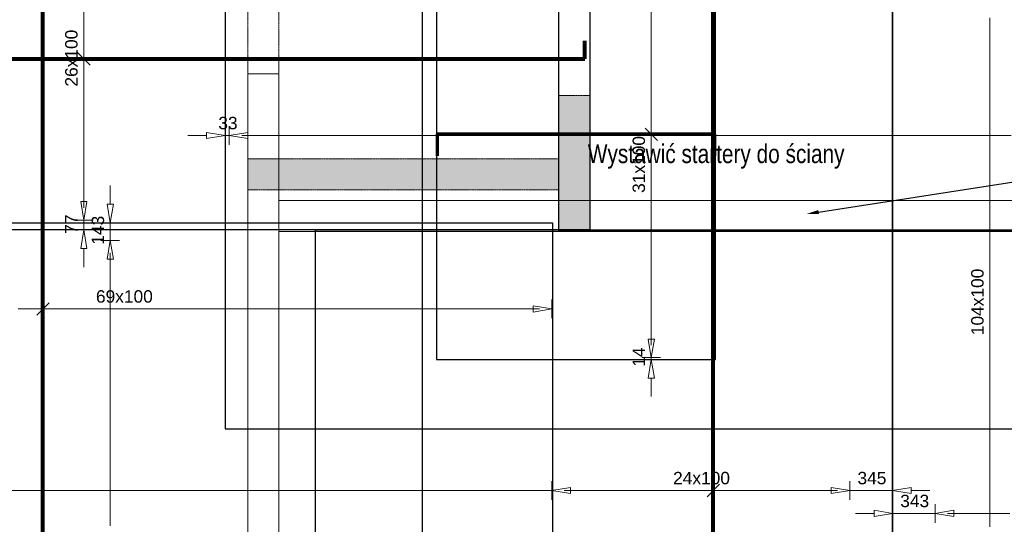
# Model space of a CAD drawing. Extents: x -1474 to 1862805, y -670488 to 75879.
# Tile 8 of 16: x 1807535 to 1815467, y -657216 to -653151. Entities that reach past the tile are written whole.
import ezdxf
from ezdxf import colors
from ezdxf.entities.mleader import LeaderData, LeaderLine
from ezdxf.math import Vec2, Vec3

# ---------------------------------------------------------------- set-up
doc = ezdxf.new("R2010")
doc.units = 0
doc.header["$LTSCALE"] = 10
doc.header["$MEASUREMENT"] = 0
doc.linetypes.add('HIDDEN', pattern=[0.375, 0.25, -0.125])
doc.layers.add('AutoCAD_Structural_Detailing_rozkład powierzchniowy - pręty - dół', color=7, linetype='Continuous')
doc.layers.add('RCAD_opis rozkładu', color=7, linetype='Continuous')
for name, color, linetype, lineweight in [('P-Linia5', 4, 'Continuous', 60), ('P-Przerywana', 13, 'HIDDEN', 9), ('P-Przerywana nadproża', 150, 'HIDDEN', 18), ('P-Szraf - Ściana żelbetowa', 54, 'Continuous', 0), ('P-Ściana żelbetowa', 50, 'Continuous', 30)]:
    doc.layers.add(name, color=color, linetype=linetype, lineweight=lineweight)
doc.layers.add('P-Opis startery', color=7, linetype='Continuous', lineweight=9, true_color=0xd1009d)
doc.layers.add('RCAD_kontur płyty', color=163, linetype='Continuous', plot=False)
doc.styles.add('_Fd Opis', font='arial.ttf', dxfattribs={"width": 0.9})
doc.styles.add('style1', font='arial.ttf')

# ---------------------------------------------------------------- blocks, each defined once
blk = doc.blocks.new('A$C01A67067')
at = {"layer": 'P-Ściana żelbetowa', "color": 222, "lineweight": 20, "true_color": 0xd1009d}
blk.add_lwpolyline([(-8755, -10795.4), (-8755, -3660), (-8505, -3660), (-8505, -10795.4), (-8755, -10795.4)], dxfattribs=at)
blk.add_lwpolyline([(-8505, -4680), (-1376.5, -4680), (-1376.5, -4930), (-8505, -4930)], close=True, dxfattribs=at)

msp = doc.modelspace()

# ---------------------------------------------------------------- hatches: boundary and pattern name
at = {"layer": 'P-Szraf - Ściana żelbetowa'}
h = msp.add_hatch(dxfattribs=at)
h.set_pattern_fill('ANSI33', color=256, scale=20)
h.set_pattern_definition([(45, (1632465.82, -405533.8), (-89.80256, 89.80256), []), (45, (1632555.62, -405533.8), (-89.80256, 89.80256), [63.5, -31.75])])
h.paths.add_polyline_path([(1819336.33143, -660971.89345), (1816971.3684, -660971.89345), (1816971.3684, -660721.89345), (1819336.33143, -660721.89345)])
h.paths.add_polyline_path([(1824106.40459, -660971.89345), (1824106.40459, -660721.89345), (1820536.33143, -660721.89345), (1820536.33143, -660971.89345)])
h.paths.add_polyline_path([(1803931.81769, -648351.99657), (1803927.74597, -660721.89345), (1803677.746, -660721.81116), (1803681.81771, -648351.91428)])
h.paths.add_polyline_path([(1806110.10936, -660721.89345), (1803677.66368, -660721.89345), (1803677.66368, -660971.89345), (1806110.10936, -660971.89345)])
h.paths.add_polyline_path([(1811877.64923, -660721.89345), (1814771.3684, -660721.89345), (1814771.3684, -660971.89345), (1811877.64923, -660971.89345)])
h.paths.add_polyline_path([(1808310.10936, -660721.89345), (1808310.10936, -660971.89345), (1809677.64923, -660971.89345), (1809677.64923, -660721.89345)])
h.paths.add_polyline_path([(1812127.62745, -660721.89345), (1812127.6505, -659643.38436), (1811877.64923, -659643.38435), (1811877.64923, -660721.89345)])
h.paths.add_polyline_path([(1809922.62745, -646626.89479), (1803677.66384, -646626.89479), (1803677.66384, -646876.89901), (1809922.62745, -646876.89901)])
h.paths.add_polyline_path([(1804780.57719, -652121.91912), (1804780.57719, -652372.00205), (1803930.49448, -652371.91879), (1803930.57677, -652121.91879), (1804680.4953, -652122.00172)])
h.paths.add_polyline_path([(1809622.62745, -649561.89479), (1809622.62745, -650894.37002), (1809372.62745, -650894.37002), (1809372.62745, -649811.89479), (1803931.33715, -649811.89479), (1803931.41944, -649561.89479)])
h.paths.add_polyline_path([(1809372.61275, -654271.91685), (1809372.62745, -654521.91879), (1811877.6505, -654521.93624), (1811877.65059, -654843.38435), (1812127.6505, -654843.38436), (1812127.6505, -653762.6908), (1811877.6505, -653762.6908), (1811877.64606, -654271.93624)])
h.paths.add_polyline_path([(1818127.67313, -646626.89479), (1818476.41676, -646626.89482), (1818476.41676, -646876.89479), (1818127.6505, -646876.89479)])
edge = h.paths.add_edge_path()
edge.add_line((1805700.4953, -652122.00172), (1809372.62745, -652121.91879))
edge.add_line((1809372.62745, -652121.91879), (1809372.62745, -652371.92407))
edge.add_line((1809372.62745, -652371.92407), (1805800.5768, -652372.00172))
edge.add_line((1805800.5768, -652372.00172), (1805800.5768, -652121.91879))

# ---------------------------------------------------------------- linework, layer by layer
at = {"layer": 'AutoCAD_Structural_Detailing_rozkład powierzchniowy - pręty - dół', "color": 0, "lineweight": 80}
for p, q in [((1807722.65716, -660930.89345), (1807722.65716, -650642.34929)), ((1813122.65716, -660930.89345), (1813122.65716, -651567.95018)), ((1812086.6505, -653466.15037), (1812086.6505, -653321.15037)), ((1803663.62745, -653466.15037), (1812086.6505, -653466.15037))]:
    msp.add_line(p, q, dxfattribs=at)
at = {"layer": 'AutoCAD_Structural_Detailing_rozkład powierzchniowy - pręty - dół', "color": 0, "lineweight": 70}
for p, q in [((1813135.87088, -654073.45048), (1810897.87088, -654073.45048)), ((1810897.87088, -654073.45048), (1810897.87088, -654247.45048)), ((1813135.87088, -654247.45048), (1813135.87088, -654073.45048))]:
    msp.add_line(p, q, dxfattribs=at)
at = {"layer": 'P-Przerywana'}
msp.add_lwpolyline([(1809372.61275, -654271.91685), (1809372.62745, -654521.91879), (1811877.6505, -654521.93624), (1811877.65059, -654843.38435), (1812127.6505, -654843.38436), (1812127.6505, -653762.6908), (1811877.6505, -653762.6908), (1811877.64606, -654271.93624), (1809372.61275, -654271.91685)], close=True, dxfattribs=at)
msp.add_lwpolyline([(1812127.6505, -653762.6908), (1811877.6505, -653762.6908)], dxfattribs=at)
at = {"layer": 'P-Przerywana nadproża'}
for points in [[(1811877.6505, -651862.6908), (1812127.6505, -651862.6908), (1812127.6505, -653762.6908), (1811877.6505, -653762.6908)], [(1809372.62745, -652371.92407), (1809622.62745, -652371.92407), (1809622.62745, -654271.91879), (1809372.62745, -654271.91879)]]:
    msp.add_lwpolyline(points, close=True, dxfattribs=at)
at = {"layer": 'RCAD_kontur płyty', "color": 0}
for p, q in [((1814567.65049, -660971.89345), (1814567.65049, -649676.89479)), ((1810777.64923, -649899.25429), (1810777.64923, -660971.88616)), ((1811877.6505, -654856.52051), (1811877.6505, -651460.42253)), ((1814567.65049, -661081.89479), (1814567.65049, -651526.95018)), ((1814567.65049, -651526.95018), (1814567.65049, -660971.89345)), ((1812127.6505, -652088.91637), (1812127.6505, -654843.38436)), ((1803677.6505, -654786.49651), (1811827.99827, -654786.49651)), ((1811827.99827, -654786.49651), (1811827.99827, -660971.89345)), ((1812127.6505, -654843.38436), (1803622.62745, -654843.38436)), ((1809919.37132, -660972.06215), (1809919.37132, -654843.38436)), ((1809919.37132, -654843.38436), (1821602.62745, -654843.38436)), ((1821602.62687, -654856.52051), (1811877.6505, -654856.52051))]:
    msp.add_line(p, q, dxfattribs=at)
at = {"layer": 'RCAD_kontur płyty'}
for p, q in [((1809190.33397, -651622.09673), (1809190.33397, -656446.30739)), ((1810891.87088, -652759.03054), (1810891.87088, -655887.87041)), ((1813141.87088, -655887.87041), (1813141.87088, -652759.03054)), ((1810891.87088, -655887.87041), (1813141.87088, -655887.87041)), ((1809190.33397, -656446.30739), (1829356.62891, -656446.30739))]:
    msp.add_line(p, q, dxfattribs=at)
at = {"layer": 'RCAD_opis rozkładu', "color": 8, "lineweight": 0}
for p, q in [((1808051.69906, -653166.15037), (1808051.69906, -653066.15037)), ((1812623.02299, -653173.45048), (1812623.02299, -653073.45048)), ((1808051.69906, -653266.15037), (1808051.69906, -653166.15037)), ((1812623.02299, -653273.45048), (1812623.02299, -653173.45048)), ((1815350.65542, -653235.57023), (1815350.65542, -653135.57023)), ((1808051.69906, -653366.15037), (1808051.69906, -653266.15037)), ((1812623.02299, -653373.45048), (1812623.02299, -653273.45048)), ((1815350.65542, -653335.57023), (1815350.65542, -653235.57023)), ((1808051.69906, -653466.15037), (1808051.69906, -653366.15037)), ((1815350.65542, -653435.57023), (1815350.65542, -653335.57023)), ((1808101.69906, -653516.15037), (1808001.69906, -653416.15037)), ((1812623.02299, -653473.45048), (1812623.02299, -653373.45048)), ((1815350.65542, -653535.57023), (1815350.65542, -653435.57023)), ((1808001.69906, -653466.15037), (1808101.69906, -653466.15037)), ((1808051.69906, -653516.15037), (1808051.69906, -653466.15037)), ((1808051.69906, -653516.15037), (1808051.69906, -653566.15037)), ((1812623.02299, -653573.45048), (1812623.02299, -653473.45048)), ((1808051.69906, -653566.15037), (1808051.69906, -653666.15037)), ((1812623.02299, -653673.45048), (1812623.02299, -653573.45048)), ((1815350.65542, -653635.57023), (1815350.65542, -653535.57023)), ((1808051.69906, -653666.15037), (1808051.69906, -653766.15037)), ((1812623.02299, -653773.45048), (1812623.02299, -653673.45048)), ((1815350.65542, -653735.57023), (1815350.65542, -653635.57023)), ((1815350.65542, -653835.57023), (1815350.65542, -653735.57023)), ((1808051.69906, -653766.15037), (1808051.69906, -653866.15037)), ((1812623.02299, -653873.45048), (1812623.02299, -653773.45048)), ((1815350.65542, -653935.57023), (1815350.65542, -653835.57023)), ((1808051.69906, -653866.15037), (1808051.69906, -653966.15037)), ((1812623.02299, -653973.45048), (1812623.02299, -653873.45048)), ((1808051.69906, -653966.15037), (1808051.69906, -654066.15037)), ((1812623.02299, -654073.45048), (1812623.02299, -653973.45048)), ((1815350.65542, -654035.57023), (1815350.65542, -653935.57023)), ((1808051.69906, -654066.15037), (1808051.69906, -654166.15037)), ((1809040.33397, -654058.98266), (1809190.33397, -654083.98266)), ((1809040.33397, -654058.98266), (1809040.33397, -654108.98266)), ((1809190.33397, -654008.98266), (1809190.33397, -654158.98266)), ((1809223.48144, -654008.98266), (1809223.48144, -654158.98266)), ((1809223.48144, -654083.98266), (1809373.48144, -654058.98266)), ((1809373.48144, -654108.98266), (1809373.48144, -654058.98266)), ((1812673.02299, -654123.45048), (1812573.02299, -654023.45048)), ((1812573.02299, -654073.45048), (1812673.02299, -654073.45048)), ((1812623.02299, -654173.45048), (1812623.02299, -654073.45048)), ((1815350.65542, -654135.57023), (1815350.65542, -654035.57023)), ((1808890.33397, -654083.98266), (1809040.33397, -654083.98266)), ((1809190.33397, -654083.98266), (1809040.33397, -654108.98266)), ((1809223.48144, -654083.98266), (1809190.33397, -654083.98266)), ((1809373.48144, -654108.98266), (1809223.48144, -654083.98266)), ((1809423.48144, -654083.98266), (1809323.48144, -654083.98266)), ((1809323.48144, -654083.98266), (1809373.48144, -654083.98266)), ((1809523.48144, -654083.98266), (1809423.48144, -654083.98266)), ((1809623.48144, -654083.98266), (1809523.48144, -654083.98266)), ((1809723.48144, -654083.98266), (1809623.48144, -654083.98266)), ((1809823.48144, -654083.98266), (1809723.48144, -654083.98266)), ((1809923.48144, -654083.98266), (1809823.48144, -654083.98266)), ((1810023.48144, -654083.98266), (1809923.48144, -654083.98266)), ((1810123.48144, -654083.98266), (1810023.48144, -654083.98266)), ((1810223.48144, -654083.98266), (1810123.48144, -654083.98266)), ((1810323.48144, -654083.98266), (1810223.48144, -654083.98266)), ((1810423.48144, -654083.98266), (1810323.48144, -654083.98266)), ((1810523.48144, -654083.98266), (1810423.48144, -654083.98266)), ((1810623.48144, -654083.98266), (1810523.48144, -654083.98266)), ((1810723.48144, -654083.98266), (1810623.48144, -654083.98266)), ((1810823.48144, -654083.98266), (1810723.48144, -654083.98266)), ((1810923.48144, -654083.98266), (1810823.48144, -654083.98266)), ((1811023.48144, -654083.98266), (1810923.48144, -654083.98266)), ((1811123.48144, -654083.98266), (1811023.48144, -654083.98266)), ((1811223.48144, -654083.98266), (1811123.48144, -654083.98266)), ((1811323.48144, -654083.98266), (1811223.48144, -654083.98266)), ((1811423.48144, -654083.98266), (1811323.48144, -654083.98266)), ((1811523.48144, -654083.98266), (1811423.48144, -654083.98266)), ((1811623.48144, -654083.98266), (1811523.48144, -654083.98266)), ((1811723.48144, -654083.98266), (1811623.48144, -654083.98266)), ((1811823.48144, -654083.98266), (1811723.48144, -654083.98266)), ((1811923.48144, -654083.98266), (1811823.48144, -654083.98266)), ((1812023.48144, -654083.98266), (1811923.48144, -654083.98266)), ((1812123.48144, -654083.98266), (1812023.48144, -654083.98266)), ((1812223.48144, -654083.98266), (1812123.48144, -654083.98266)), ((1812323.48144, -654083.98266), (1812223.48144, -654083.98266)), ((1812423.48144, -654083.98266), (1812323.48144, -654083.98266)), ((1812523.48144, -654083.98266), (1812423.48144, -654083.98266)), ((1812623.48144, -654083.98266), (1812523.48144, -654083.98266)), ((1812723.48144, -654083.98266), (1812623.48144, -654083.98266)), ((1812823.48144, -654083.98266), (1812723.48144, -654083.98266)), ((1812923.48144, -654083.98266), (1812823.48144, -654083.98266)), ((1813023.48144, -654083.98266), (1812923.48144, -654083.98266)), ((1813123.48144, -654083.98266), (1813023.48144, -654083.98266)), ((1813223.48144, -654083.98266), (1813123.48144, -654083.98266)), ((1813323.48144, -654083.98266), (1813223.48144, -654083.98266)), ((1813423.48144, -654083.98266), (1813323.48144, -654083.98266)), ((1813523.48144, -654083.98266), (1813423.48144, -654083.98266)), ((1813623.48144, -654083.98266), (1813523.48144, -654083.98266)), ((1813723.48144, -654083.98266), (1813623.48144, -654083.98266)), ((1813823.48144, -654083.98266), (1813723.48144, -654083.98266)), ((1813923.48144, -654083.98266), (1813823.48144, -654083.98266)), ((1814023.48144, -654083.98266), (1813923.48144, -654083.98266)), ((1814123.48144, -654083.98266), (1814023.48144, -654083.98266)), ((1814223.48144, -654083.98266), (1814123.48144, -654083.98266)), ((1814323.48144, -654083.98266), (1814223.48144, -654083.98266)), ((1814423.48144, -654083.98266), (1814323.48144, -654083.98266)), ((1814523.48144, -654083.98266), (1814423.48144, -654083.98266)), ((1814623.48144, -654083.98266), (1814523.48144, -654083.98266)), ((1814723.48144, -654083.98266), (1814623.48144, -654083.98266)), ((1814823.48144, -654083.98266), (1814723.48144, -654083.98266)), ((1814923.48144, -654083.98266), (1814823.48144, -654083.98266)), ((1815023.48144, -654083.98266), (1814923.48144, -654083.98266)), ((1815123.48144, -654083.98266), (1815023.48144, -654083.98266)), ((1815223.48144, -654083.98266), (1815123.48144, -654083.98266)), ((1815323.48144, -654083.98266), (1815223.48144, -654083.98266)), ((1815423.48144, -654083.98266), (1815323.48144, -654083.98266)), ((1815350.65542, -654235.57023), (1815350.65542, -654135.57023)), ((1815523.48144, -654083.98266), (1815423.48144, -654083.98266)), ((1808051.69906, -654166.15037), (1808051.69906, -654266.15037)), ((1812623.02299, -654273.45048), (1812623.02299, -654173.45048)), ((1815350.65542, -654335.57023), (1815350.65542, -654235.57023)), ((1808051.69906, -654266.15037), (1808051.69906, -654366.15037)), ((1812623.02299, -654323.45048), (1812623.02299, -654273.45048)), ((1808051.69906, -654366.15037), (1808051.69906, -654466.15037)), ((1812623.02299, -654323.45048), (1812623.02299, -654373.45048)), ((1812623.02299, -654373.45048), (1812623.02299, -654473.45048)), ((1815350.65542, -654435.57023), (1815350.65542, -654335.57023)), ((1808051.69906, -654466.15037), (1808051.69906, -654566.15037)), ((1812623.02299, -654473.45048), (1812623.02299, -654573.45048)), ((1815350.65542, -654535.57023), (1815350.65542, -654435.57023)), ((1808265.05357, -654486.49651), (1808265.05357, -654636.49651)), ((1815350.65542, -654635.57023), (1815350.65542, -654535.57023)), ((1808051.69906, -654766.15037), (1808026.69906, -654616.15037)), ((1808076.69906, -654616.15037), (1808026.69906, -654616.15037)), ((1808051.69906, -654566.15037), (1808051.69906, -654666.15037)), ((1808076.69906, -654616.15037), (1808051.69906, -654766.15037)), ((1808051.69906, -654666.15037), (1808051.69906, -654616.15037)), ((1812623.02299, -654573.45048), (1812623.02299, -654673.45048)), ((1808265.05357, -654786.49651), (1808240.05357, -654636.49651)), ((1808290.05357, -654636.49651), (1808240.05357, -654636.49651)), ((1808290.05357, -654636.49651), (1808265.05357, -654786.49651)), ((1812623.02299, -654673.45048), (1812623.02299, -654773.45048)), ((1815350.65542, -654735.57023), (1815350.65542, -654635.57023)), ((1807976.69906, -654766.15037), (1808126.69906, -654766.15037)), ((1808051.69906, -654766.15037), (1808051.69906, -654843.38436)), ((1808190.05357, -654786.49651), (1808340.05357, -654786.49651)), ((1808265.05357, -654929.19498), (1808265.05357, -654786.49651)), ((1812623.02299, -654773.45048), (1812623.02299, -654873.45048)), ((1815350.65542, -654835.57023), (1815350.65542, -654735.57023)), ((1807976.69906, -654843.38436), (1808126.69906, -654843.38436)), ((1808026.69906, -654993.38436), (1808051.69906, -654843.38436)), ((1808051.69906, -654843.38436), (1808076.69906, -654993.38436)), ((1812623.02299, -654873.45048), (1812623.02299, -654973.45048)), ((1815350.65542, -654935.57023), (1815350.65542, -654835.57023)), ((1808190.05357, -654929.19498), (1808340.05357, -654929.19498)), ((1808240.05357, -655079.19498), (1808265.05357, -654929.19498)), ((1808265.05357, -654929.19498), (1808290.05357, -655079.19498)), ((1815350.65542, -655035.57023), (1815350.65542, -654935.57023)), ((1808026.69906, -654993.38436), (1808076.69906, -654993.38436)), ((1808051.69906, -655143.38436), (1808051.69906, -654993.38436)), ((1808265.05357, -655029.19498), (1808265.05357, -655079.19498)), ((1808265.05357, -655129.19498), (1808265.05357, -655029.19498)), ((1812623.02299, -654973.45048), (1812623.02299, -655073.45048)), ((1808240.05357, -655079.19498), (1808290.05357, -655079.19498)), ((1812623.02299, -655073.45048), (1812623.02299, -655173.45048)), ((1815350.65542, -655135.57023), (1815350.65542, -655035.57023)), ((1808265.05357, -655229.19498), (1808265.05357, -655129.19498)), ((1812623.02299, -655173.45048), (1812623.02299, -655273.45048)), ((1815350.65542, -655235.57023), (1815350.65542, -655135.57023)), ((1808265.05357, -655329.19498), (1808265.05357, -655229.19498)), ((1815350.65542, -655335.57023), (1815350.65542, -655235.57023)), ((1808265.05357, -655429.19498), (1808265.05357, -655329.19498)), ((1812623.02299, -655273.45048), (1812623.02299, -655373.45048)), ((1815350.65542, -655435.57023), (1815350.65542, -655335.57023)), ((1811822.65716, -655555.90424), (1811822.65716, -655405.90424)), ((1812623.02299, -655373.45048), (1812623.02299, -655473.45048)), ((1807622.65716, -655480.90424), (1807522.65716, -655480.90424)), ((1807722.65716, -655480.90424), (1807622.65716, -655480.90424)), ((1807772.65716, -655430.90424), (1807672.65716, -655530.90424)), ((1807722.65716, -655530.90424), (1807722.65716, -655430.90424)), ((1807822.65716, -655480.90424), (1807722.65716, -655480.90424)), ((1807922.65716, -655480.90424), (1807822.65716, -655480.90424)), ((1808022.65716, -655480.90424), (1807922.65716, -655480.90424)), ((1808122.65716, -655480.90424), (1808022.65716, -655480.90424)), ((1808222.65716, -655480.90424), (1808122.65716, -655480.90424)), ((1808322.65716, -655480.90424), (1808222.65716, -655480.90424)), ((1808265.05357, -655529.19498), (1808265.05357, -655429.19498)), ((1808372.65716, -655480.90424), (1808322.65716, -655480.90424)), ((1808372.65716, -655480.90424), (1808422.65716, -655480.90424)), ((1808422.65716, -655480.90424), (1808522.65716, -655480.90424)), ((1808522.65716, -655480.90424), (1808622.65716, -655480.90424)), ((1808622.65716, -655480.90424), (1808722.65716, -655480.90424)), ((1808722.65716, -655480.90424), (1808822.65716, -655480.90424)), ((1808822.65716, -655480.90424), (1808922.65716, -655480.90424)), ((1808922.65716, -655480.90424), (1809022.65716, -655480.90424)), ((1809022.65716, -655480.90424), (1809122.65716, -655480.90424)), ((1809122.65716, -655480.90424), (1809222.65716, -655480.90424)), ((1809222.65716, -655480.90424), (1809322.65716, -655480.90424)), ((1809322.65716, -655480.90424), (1809422.65716, -655480.90424)), ((1809422.65716, -655480.90424), (1809522.65716, -655480.90424)), ((1809522.65716, -655480.90424), (1809622.65716, -655480.90424)), ((1809622.65716, -655480.90424), (1809722.65716, -655480.90424)), ((1809722.65716, -655480.90424), (1809822.65716, -655480.90424)), ((1809822.65716, -655480.90424), (1809922.65716, -655480.90424)), ((1809922.65716, -655480.90424), (1810022.65716, -655480.90424)), ((1810022.65716, -655480.90424), (1810122.65716, -655480.90424)), ((1810122.65716, -655480.90424), (1810222.65716, -655480.90424)), ((1810222.65716, -655480.90424), (1810322.65716, -655480.90424)), ((1810322.65716, -655480.90424), (1810422.65716, -655480.90424)), ((1810422.65716, -655480.90424), (1810522.65716, -655480.90424)), ((1810522.65716, -655480.90424), (1810622.65716, -655480.90424)), ((1810622.65716, -655480.90424), (1810722.65716, -655480.90424)), ((1810722.65716, -655480.90424), (1810822.65716, -655480.90424)), ((1810822.65716, -655480.90424), (1810922.65716, -655480.90424)), ((1810922.65716, -655480.90424), (1811022.65716, -655480.90424)), ((1811022.65716, -655480.90424), (1811122.65716, -655480.90424)), ((1811122.65716, -655480.90424), (1811222.65716, -655480.90424)), ((1811222.65716, -655480.90424), (1811322.65716, -655480.90424)), ((1811322.65716, -655480.90424), (1811422.65716, -655480.90424)), ((1811422.65716, -655480.90424), (1811522.65716, -655480.90424)), ((1811522.65716, -655480.90424), (1811622.65716, -655480.90424)), ((1811622.65716, -655480.90424), (1811722.65716, -655480.90424)), ((1811672.65716, -655455.90424), (1811822.65716, -655480.90424)), ((1811672.65716, -655455.90424), (1811672.65716, -655505.90424)), ((1811822.65716, -655480.90424), (1811672.65716, -655505.90424)), ((1811722.65716, -655480.90424), (1811672.65716, -655480.90424)), ((1812623.02299, -655473.45048), (1812623.02299, -655573.45048)), ((1815350.65542, -655485.57023), (1815350.65542, -655435.57023)), ((1815350.65542, -655485.57023), (1815350.65542, -655535.57023)), ((1808265.05357, -655629.19498), (1808265.05357, -655529.19498)), ((1812623.02299, -655573.45048), (1812623.02299, -655673.45048)), ((1815350.65542, -655535.57023), (1815350.65542, -655635.57023)), ((1808265.05357, -655729.19498), (1808265.05357, -655629.19498)), ((1815350.65542, -655635.57023), (1815350.65542, -655735.57023)), ((1808265.05357, -655829.19498), (1808265.05357, -655729.19498)), ((1812623.02299, -655873.45048), (1812598.02299, -655723.45048)), ((1812648.02299, -655723.45048), (1812598.02299, -655723.45048)), ((1812623.02299, -655673.45048), (1812623.02299, -655773.45048)), ((1812648.02299, -655723.45048), (1812623.02299, -655873.45048)), ((1812623.02299, -655773.45048), (1812623.02299, -655723.45048)), ((1815350.65542, -655735.57023), (1815350.65542, -655835.57023)), ((1808265.05357, -655929.19498), (1808265.05357, -655829.19498)), ((1812548.02299, -655873.45048), (1812698.02299, -655873.45048)), ((1812698.02299, -655887.87041), (1812548.02299, -655887.87041)), ((1812598.02299, -656037.87041), (1812623.02299, -655887.87041)), ((1812623.02299, -655873.45048), (1812623.02299, -655887.87041)), ((1812623.02299, -655887.87041), (1812648.02299, -656037.87041)), ((1815350.65542, -655835.57023), (1815350.65542, -655935.57023)), ((1808265.05357, -656029.19498), (1808265.05357, -655929.19498)), ((1815350.65542, -655935.57023), (1815350.65542, -656035.57023)), ((1808265.05357, -656129.19498), (1808265.05357, -656029.19498)), ((1812598.02299, -656037.87041), (1812648.02299, -656037.87041)), ((1812623.02299, -656187.87041), (1812623.02299, -656037.87041)), ((1815350.65542, -656035.57023), (1815350.65542, -656135.57023)), ((1808265.05357, -656229.19498), (1808265.05357, -656129.19498)), ((1815350.65542, -656135.57023), (1815350.65542, -656235.57023)), ((1808265.05357, -656329.19498), (1808265.05357, -656229.19498)), ((1815350.65542, -656235.57023), (1815350.65542, -656335.57023)), ((1808265.05357, -656429.19498), (1808265.05357, -656329.19498)), ((1815350.65542, -656335.57023), (1815350.65542, -656435.57023)), ((1808265.05357, -656529.19498), (1808265.05357, -656429.19498)), ((1815350.65542, -656435.57023), (1815350.65542, -656535.57023)), ((1808265.05357, -656629.19498), (1808265.05357, -656529.19498)), ((1815350.65542, -656535.57023), (1815350.65542, -656635.57023)), ((1808265.05357, -656729.19498), (1808265.05357, -656629.19498)), ((1815350.65542, -656635.57023), (1815350.65542, -656735.57023)), ((1808265.05357, -656829.19498), (1808265.05357, -656729.19498)), ((1815350.65542, -656735.57023), (1815350.65542, -656835.57023)), ((1808265.05357, -656929.19498), (1808265.05357, -656829.19498)), ((1815350.65542, -656835.57023), (1815350.65542, -656935.57023)), ((1808265.05357, -657029.19498), (1808265.05357, -656929.19498)), ((1811822.65716, -656869.08824), (1811822.65716, -657019.08824)), ((1811822.65716, -656944.08824), (1811972.65716, -656919.08824)), ((1811972.65716, -656969.08824), (1811972.65716, -656919.08824)), ((1813072.65716, -656994.08824), (1813172.65716, -656894.08824)), ((1813122.65716, -656894.08824), (1813122.65716, -656994.08824)), ((1814072.65716, -656919.08824), (1814222.65716, -656944.08824)), ((1814072.65716, -656919.08824), (1814072.65716, -656969.08824)), ((1814222.65716, -656869.08824), (1814222.65716, -657019.08824)), ((1814567.65049, -656869.08824), (1814567.65049, -657019.08824)), ((1814567.65049, -656944.08824), (1814717.65049, -656919.08824)), ((1814717.65049, -656969.08824), (1814717.65049, -656919.08824)), ((1815350.65542, -656935.57023), (1815350.65542, -657035.57023)), ((1801312.30398, -656944.08824), (1811822.65716, -656944.08824)), ((1811972.65716, -656969.08824), (1811822.65716, -656944.08824)), ((1812022.65716, -656944.08824), (1811922.65716, -656944.08824)), ((1811922.65716, -656944.08824), (1811972.65716, -656944.08824)), ((1812122.65716, -656944.08824), (1812022.65716, -656944.08824)), ((1812222.65716, -656944.08824), (1812122.65716, -656944.08824)), ((1812322.65716, -656944.08824), (1812222.65716, -656944.08824)), ((1812422.65716, -656944.08824), (1812322.65716, -656944.08824)), ((1812522.65716, -656944.08824), (1812422.65716, -656944.08824)), ((1812622.65716, -656944.08824), (1812522.65716, -656944.08824)), ((1812722.65716, -656944.08824), (1812622.65716, -656944.08824)), ((1812822.65716, -656944.08824), (1812722.65716, -656944.08824)), ((1812922.65716, -656944.08824), (1812822.65716, -656944.08824)), ((1812972.65716, -656944.08824), (1812922.65716, -656944.08824)), ((1812972.65716, -656944.08824), (1813022.65716, -656944.08824)), ((1813022.65716, -656944.08824), (1813122.65716, -656944.08824)), ((1813122.65716, -656944.08824), (1813222.65716, -656944.08824)), ((1813222.65716, -656944.08824), (1813322.65716, -656944.08824)), ((1813322.65716, -656944.08824), (1813422.65716, -656944.08824)), ((1813422.65716, -656944.08824), (1813522.65716, -656944.08824)), ((1813522.65716, -656944.08824), (1813622.65716, -656944.08824)), ((1813622.65716, -656944.08824), (1813722.65716, -656944.08824)), ((1813722.65716, -656944.08824), (1813822.65716, -656944.08824)), ((1813822.65716, -656944.08824), (1813922.65716, -656944.08824)), ((1813922.65716, -656944.08824), (1814022.65716, -656944.08824)), ((1814022.65716, -656944.08824), (1814122.65716, -656944.08824)), ((1814222.65716, -656944.08824), (1814072.65716, -656969.08824)), ((1814122.65716, -656944.08824), (1814072.65716, -656944.08824)), ((1814222.65716, -656944.08824), (1814567.65049, -656944.08824)), ((1814717.65049, -656969.08824), (1814567.65049, -656944.08824)), ((1814867.65049, -656944.08824), (1814717.65049, -656944.08824)), ((1808265.05357, -657129.19498), (1808265.05357, -657029.19498)), ((1814567.65049, -657053.37773), (1814567.65049, -657203.37773)), ((1814910.7502, -657053.37773), (1814910.7502, -657203.37773)), ((1815350.65542, -657035.57023), (1815350.65542, -657135.57023)), ((1808265.05357, -657229.19498), (1808265.05357, -657129.19498)), ((1814267.65049, -657128.37773), (1814417.65049, -657128.37773)), ((1814417.65049, -657103.37773), (1814567.65049, -657128.37773)), ((1814417.65049, -657103.37773), (1814417.65049, -657153.37773)), ((1814567.65049, -657128.37773), (1814417.65049, -657153.37773)), ((1814910.7502, -657128.37773), (1814567.65049, -657128.37773)), ((1814910.7502, -657128.37773), (1815060.7502, -657103.37773)), ((1815060.7502, -657153.37773), (1814910.7502, -657128.37773)), ((1815110.7502, -657128.37773), (1815010.7502, -657128.37773)), ((1815010.7502, -657128.37773), (1815060.7502, -657128.37773)), ((1815060.7502, -657153.37773), (1815060.7502, -657103.37773)), ((1815210.7502, -657128.37773), (1815110.7502, -657128.37773)), ((1815310.7502, -657128.37773), (1815210.7502, -657128.37773)), ((1815410.7502, -657128.37773), (1815310.7502, -657128.37773)), ((1815350.65542, -657135.57023), (1815350.65542, -657235.57023)), ((1815510.7502, -657128.37773), (1815410.7502, -657128.37773))]:
    msp.add_line(p, q, dxfattribs=at)

# ---------------------------------------------------------------- block references
at = {"layer": 'P-Linia5'}
msp.add_blockref('A$C01A67067', (1818127.67354, -649926.49651), dxfattribs=at)

# ---------------------------------------------------------------- texts
at = {"layer": 'P-Opis startery', "color": 3, "insert": (1814179.89242, -654253.74443), "char_height": 150, "attachment_point": 6, "rotation": 0.000001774, "style": '_Fd Opis'}
msp.add_mtext('{\\W0.8;\\C256;Wystawić startery do ściany}', dxfattribs=at)
at = {"layer": 'RCAD_opis rozkładu', "color": 2, "char_height": 100, "attachment_point": 7, "rotation": 90, "style": 'style1'}
for s, insert in [('26x100', (1808002.75635, -653689.92253)), ('31x100', (1812574.1144, -654546.33588)), ('77', (1808001.05103, -654875.98155)), ('143', (1808216.14497, -654963.60973)), ('104x100', (1815301.71272, -655692.63025)), ('14', (1812573.22763, -655947.37259))]:
    msp.add_mtext(s, dxfattribs=dict(at, insert=insert))
at = {"layer": 'RCAD_opis rozkładu', "color": 2, "char_height": 100, "attachment_point": 7, "style": 'style1'}
for s, insert in [('33', (1809135.31835, -654035.07407)), ('69x100', (1808149.4648, -655431.96154)), ('24x100', (1812798.88499, -656895.14554)), ('345', (1814284.34209, -656895.17965)), ('343', (1814628.76378, -657079.46914))]:
    msp.add_mtext(s, dxfattribs=dict(at, insert=insert))

# ---------------------------------------------------------------- leaders
at = {"layer": 'P-Opis startery', "lineweight": 9}
ml = msp.add_multileader_mtext('Standard', dxfattribs=at)
ml.set_content('         ', color=256)
ml.set_leader_properties()
ml.build(insert=Vec2(0, 0))
ml.multileader.update_dxf_attribs({"arrow_head_size": 96})
ctx = ml.context
ctx.base_point, ctx.char_height, ctx.arrow_head_size, ctx.landing_gap_size, ctx.plane_origin = Vec3(1816005.17342, -654382.57097), 3.2, 96, 1.6, Vec3(1815020.07527, -656119.77805)
notes = []
notes.append((ctx, [(0, (1, 1, 0), (1816027.55159, -654382.57097), (-1, 0), 8, [(0, [(1813876.72589, -654715.21116)], 0, []), (1, [(1818270.55286, -654606.52051)], 0, [])])]))
ctx.mtext.insert, ctx.mtext.rotation, ctx.mtext.flow_direction = Vec3(1816006.77342, -654380.97097), 6.2831853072, 5
for ctx, leaders in notes:
    for number, flags, end, landing, length, lines in leaders:
        leader = LeaderData()
        leader.index, (leader.has_last_leader_line, leader.has_dogleg_vector, leader.attachment_direction) = number, flags
        leader.last_leader_point, leader.dogleg_vector, leader.dogleg_length = Vec3(end), Vec3(landing), length
        for number, points, colour, breaks in lines:
            line = LeaderLine()
            line.index, line.vertices, line.color, line.breaks = number, Vec3.list(points), colors.encode_raw_color(colour), breaks
            leader.lines.append(line)
        ctx.leaders.append(leader)

doc.saveas('drawing.dxf')
